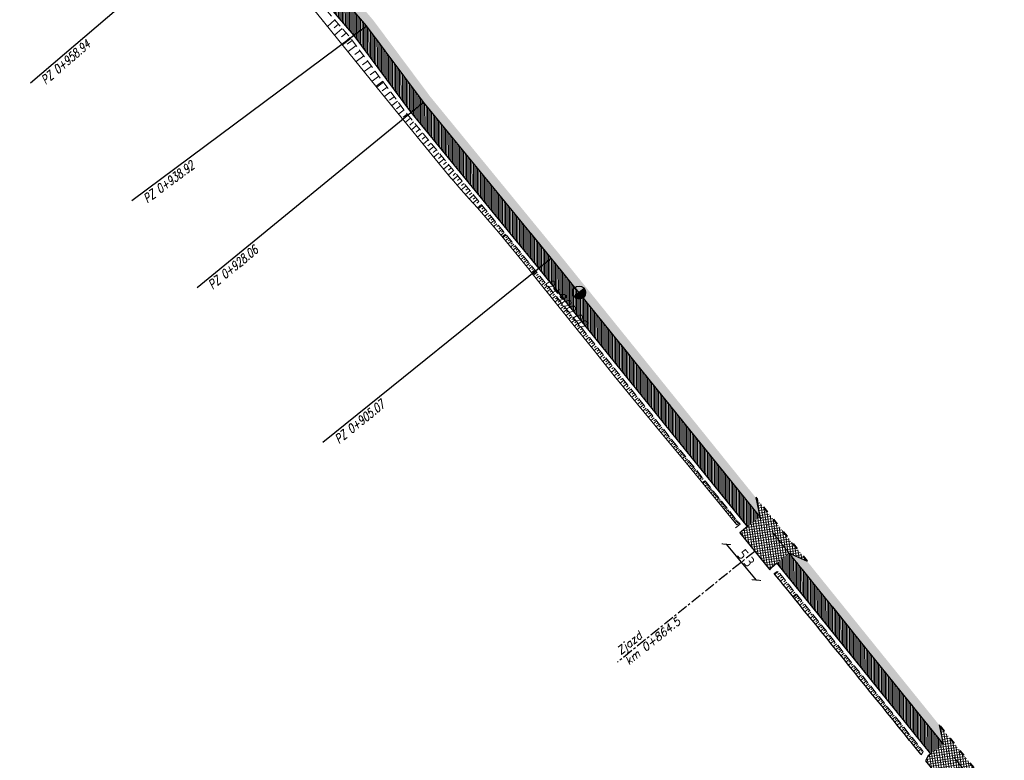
# Model space of a CAD drawing. Header units: metres. Extents: x 8431043 to 8456388, y 5766167 to 5771876.
# Tile 12 of 29: x 8433638 to 8433750, y 5770516 to 5770600. Entities that reach past the tile are written whole.
import ezdxf

# ---------------------------------------------------------------- set-up
doc = ezdxf.new("R2010")
doc.units = ezdxf.units.M
for name, pattern in [('4011', [6, 4, -2]), ('ACAD_ISO03W100', [30, 12, -18]), ('ACAD_ISO10W100', [18, 12, -3, 0, -3]), ('CENTER', [2, 1.25, -0.25, 0.25, -0.25]), ('CIĄGŁA', [0])]:
    doc.linetypes.add(name, pattern=pattern)
for name, color, linetype, lineweight in [('brud', 255, 'CIĄGŁA', 30), ('hatch kostka', 210, 'Continuous', 9), ('kreskowanie skarp', 250, 'Continuous', 15), ('WYMIARY', 253, 'Continuous', 13), ('Zalacznik_3_Rowy DW837|Zalacznik_3_Rowy DW837|zdi pobocze', 250, '4011', 18), ('zdi krawężnik na trapezowy', 253, 'ACAD_ISO03W100', 40), ('zdi_obrzeze chodnikowe 8x30', 6, 'Continuous', 30)]:
    doc.layers.add(name, color=color, linetype=linetype, lineweight=lineweight)
for name, color, linetype in [('C-DROGI-SYTUACJA', 7, 'Continuous'), ('C-DROGI-SYTUACJA-ETYKIETY', 1, 'Continuous'), ('DRO_Podzespół', 7, 'Continuous'), ('S-5_opis_hektometr', 20, 'Continuous'), ('S-5_opis_pkt_geometrycznych', 20, 'Continuous'), ('S-5_opis_Zjazd_ist_L', 7, 'Continuous')]:
    doc.layers.add(name, color=color, linetype=linetype)
doc.layers.add('hatch zdi chodniki', color=7, linetype='Continuous', lineweight=0, true_color=0x8345ba)
doc.styles.add('! rom po 1.8mm', font='romans.shx', dxfattribs={"width": 0.75, "oblique": 15})
doc.styles.add('! romans poch 1.8 mm szer 1', font='romans.shx', dxfattribs={"oblique": 15, "height": 1.8})
doc.styles.add('ISOCP', font='geniso.shx')
doc.styles.add('własny_500', font='isocp.shx', dxfattribs={"width": 0.9, "height": 1.2})
doc.dimstyles.new('kopia własny 500', dxfattribs={"dimtxt": 1.2, "dimasz": 0.8, "dimexe": 0.1795, "dimexo": 0.0625, "dimgap": 0.09, "dimtad": 3, "dimdec": 1, "dimzin": 0, "dimdsep": 46, "dimtxsty": 'własny_500', "dimblk": 'ARCHTICK', "dimcen": 0.09, "dimaunit": 2, "dimadec": 4, "dimazin": 0, "dimtfac": 1, "dimtdec": 1, "dimtofl": 0, "dimtmove": 2, "dimatfit": 3, "dimldrblk": 'ARCHTICK', "dimfxl": 1, "dimtolj": 1, "dimtzin": 0, "dimarcsym": 0})
pattern_1 = [(8.367146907, (0, 0), (-0.041581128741, 0.282708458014), []), (98.367146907, (0, 0), (-0.282708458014, -0.041581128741), [])]

# ---------------------------------------------------------------- blocks, each defined once
blk = doc.blocks.new('_ARCHTICK')
at = {"color": 0, "linetype": 'ByBlock', "const_width": 0.15}
blk.add_lwpolyline([(-0.5, -0.5), (0.5, 0.5)], dxfattribs=at)
blk = doc.blocks.new('*D74')
at = {"layer": 'Defpoints', "color": 0, "transparency": 16777216}
for p in [(8434749.83, 5771876.32), (8434750.94, 5771875.58), (8432377.71, 5768319.94)]:
    blk.add_point(p, dxfattribs=at)
at = {"layer": 'WYMIARY', "color": 0, "lineweight": -2, "transparency": 16777216}
blk.add_line((8432378.82, 5768319.2), (8434750.94, 5771875.58), dxfattribs=at)
at = {"layer": 'WYMIARY', "color": 0, "lineweight": -2, "transparency": 16777216, "xscale": 0.75, "yscale": 0.75, "zscale": 0.75}
for p, rotation in [((8434750.94, 5771875.58), 56.2965312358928), ((8432378.82, 5768319.2), 236.2965312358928)]:
    blk.add_blockref('_ARCHTICK', p, dxfattribs=dict(at, rotation=rotation))
at = {"layer": 'WYMIARY', "color": 0, "transparency": 16777216, "insert": (8433564.29, 5770097.78), "char_height": 1.25, "attachment_point": 5, "rotation": 56.2965, "style": 'ISOCP'}
blk.add_mtext('\\A1;4274.9', dxfattribs=at)
blk = doc.blocks.new('*D75')
at = {"layer": 'Defpoints', "color": 0, "transparency": 16777216}
for p in [(8433720.03, 5770541.88), (8433723.45, 5770537.8), (8433721.72, 5770536.35)]:
    blk.add_point(p, dxfattribs=at)
at = {"layer": 'WYMIARY', "color": 0, "lineweight": -2, "transparency": 16777216}
blk.add_line((8433718.3, 5770540.43), (8433721.72, 5770536.35), dxfattribs=at)
at = {"layer": 'WYMIARY', "color": 0, "lineweight": -2, "transparency": 16777216, "xscale": 0.75, "yscale": 0.75, "zscale": 0.75}
for p, rotation in [((8433718.3, 5770540.43), 129.9709264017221), ((8433721.72, 5770536.35), 309.9709264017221)]:
    blk.add_blockref('_ARCHTICK', p, dxfattribs=dict(at, rotation=rotation))
at = {"layer": 'WYMIARY', "color": 0, "transparency": 16777216, "insert": (8433720.56, 5770538.85), "char_height": 1.25, "attachment_point": 5, "rotation": 309.9709, "style": 'ISOCP'}
blk.add_mtext('\\A1;5.3', dxfattribs=at)
blk = doc.blocks.new('*U80')
at = {"layer": 'C-DROGI-SYTUACJA', "color": 1, "linetype": 'ACAD_ISO10W100', "lineweight": 13, "ltscale": 0.3}
for p, q in [((8433677.28, 5770599.56), (8433664.24, 5770614.75)), ((8433683.77, 5770590.85), (8433677.28, 5770599.56)), ((8433698.34, 5770573.07), (8433683.77, 5770590.85)), ((8433749.96, 5770509.07), (8433698.34, 5770573.07))]:
    blk.add_line(p, q, dxfattribs=at)
at = {"layer": 'C-DROGI-SYTUACJA', "color": 253, "linetype": 'ACAD_ISO03W100', "lineweight": 13, "ltscale": 0.1}
for p, q in [((8433677.28, 5770599.56), (8433677.28, 5770599.56)), ((8433677.28, 5770599.56), (8433677.28, 5770599.56)), ((8433683.77, 5770590.85), (8433683.77, 5770590.85)), ((8433683.77, 5770590.85), (8433683.77, 5770590.85)), ((8433698.34, 5770573.07), (8433698.34, 5770573.07)), ((8433698.34, 5770573.07), (8433698.34, 5770573.07))]:
    blk.add_line(p, q, dxfattribs=at)
blk = doc.blocks.new('symbol hektometru sytuacja')
at = {"layer": 'S-5_opis_hektometr'}
blk.add_hatch(color=1, dxfattribs=at).paths.add_polyline_path([(0, 0.5, 0.414214), (-0.5, 0, 0.414214), (0, -0.5)])
at = {"layer": 'S-5_opis_hektometr', "color": 1}
blk.add_lwpolyline([(0, -0.5), (0, 0.5)], dxfattribs=at)
blk.add_circle((0, 0), 0.5, dxfattribs=at)
blk = doc.blocks.new('*U81')
at = {"layer": 'S-5_opis_hektometr', "color": 1, "linetype": 'Continuous', "lineweight": -3, "xscale": 1.5, "yscale": 1.5, "zscale": 1.5, "rotation": 128.8895738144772}
blk.add_blockref('symbol hektometru sytuacja', (8433701.52, 5770569.13), dxfattribs=at)
at = {"layer": 'S-5_opis_hektometr', "color": 7, "linetype": 'Continuous', "lineweight": -3, "insert": (8433700.45, 5770568.26), "char_height": 1, "attachment_point": 2, "rotation": 308.8896, "style": '! romans poch 1.8 mm szer 1'}
blk.add_mtext('0+900.00', dxfattribs=at)
blk = doc.blocks.new('dfff')
at = {"layer": 'S-5_opis_pkt_geometrycznych', "color": 20, "linetype": 'Continuous', "lineweight": -3}
for p, q in [((8433638.99, 5770593.07), (8433664.24, 5770614.75)), ((8433650.55, 5770579.64), (8433677.28, 5770599.56)), ((8433657.97, 5770569.71), (8433683.77, 5770590.85)), ((8433672.32, 5770552.08), (8433698.34, 5770573.07))]:
    blk.add_line(p, q, dxfattribs=at)
at = {"layer": 'C-DROGI-SYTUACJA', "color": 7, "linetype": 'Continuous', "lineweight": -3}
blk.add_blockref('*U80', (0, 0), dxfattribs=at)
at = {"layer": 'C-DROGI-SYTUACJA-ETYKIETY', "color": 4, "linetype": 'Continuous', "lineweight": 35}
blk.add_blockref('*U81', (0, 0), dxfattribs=at)
at = {"layer": 'S-5_opis_pkt_geometrycznych', "color": 20, "linetype": 'Continuous', "lineweight": -3, "char_height": 1, "attachment_point": 3, "style": '! rom po 1.8mm'}
for s, insert, rotation in [('{\\C256;PZ 0+958.94}', (8433645.24, 5770598.02), 40.6478), ('{\\C256;PZ 0+938.92}', (8433657.17, 5770584.19), 36.7013), ('{\\C256;PZ 0+928.06}', (8433664.39, 5770574.57), 39.3298), ('{\\C256;PZ 0+905.07}', (8433678.84, 5770556.93), 38.8896)]:
    blk.add_mtext(s, dxfattribs=dict(at, insert=insert, rotation=rotation))
blk = doc.blocks.new('dfggg')
at = {"layer": 'S-5_opis_Zjazd_ist_L', "color": 1, "linetype": 'CENTER', "lineweight": -3}
blk.add_line((8433721.56, 5770539.62), (8433705.91, 5770527), dxfattribs=at)
at = {"layer": 'S-5_opis_Zjazd_ist_L', "color": 1, "linetype": 'Continuous', "lineweight": -3, "insert": (8433706.44, 5770527.55), "char_height": 0.9, "attachment_point": 4, "rotation": 38.8896, "style": '! romans poch 1.8 mm szer 1'}
blk.add_mtext('Zjazd\\Pkm 0+864.5', dxfattribs=at)

msp = doc.modelspace()

# ---------------------------------------------------------------- hatches: boundary and pattern name
at = {"layer": 'hatch kostka', "linetype": 'Continuous', "lineweight": 5, "true_color": 0xfecc66}
h = msp.add_hatch(dxfattribs=at)
h.set_pattern_fill('ANSI37', color=31, scale=0.09, angle=-36.6329)
h.set_pattern_definition(pattern_1)
h.paths.add_polyline_path([(8433721.66, 5770545.76), (8433722.13, 5770543.58), (8433720.03, 5770541.88), (8433719.84, 5770541.73), (8433723.27, 5770537.52), (8433723.45, 5770537.8), (8433725.47, 5770539.43), (8433727.51, 5770538.5)])
h = msp.add_hatch(dxfattribs=at)
h.set_pattern_fill('ANSI37', color=31, scale=0.09, angle=-36.6329)
h.set_pattern_definition(pattern_1)
h.paths.add_polyline_path([(8433742.56, 5770519.85), (8433743.03, 5770517.67), (8433741.34, 5770516.3), (8433741.01, 5770515.72), (8433744.73, 5770511.15), (8433745.04, 5770511.66), (8433746.76, 5770513.05), (8433748.79, 5770512.12)])
at = {"layer": 'hatch zdi chodniki', "lineweight": 5}
h = msp.add_hatch(dxfattribs=at)
h.set_pattern_fill('ANSI31', color=256, scale=0.05, angle=45, style=0)
h.paths.add_polyline_path([(8433643.11, 5770640.99), (8433641.68, 5770639.78), (8433641.89, 5770639.64), (8433644.36, 5770636.71), (8433648.52, 5770631.29), (8433662.86, 5770613.6), (8433675.87, 5770598.44), (8433677.8, 5770595.86), (8433679.31, 5770596.84), (8433677.28, 5770599.56), (8433664.24, 5770614.75), (8433649.93, 5770632.4), (8433645.76, 5770637.84)])
at = {"layer": 'hatch zdi chodniki', "lineweight": 13, "transparency": 33554687}
h = msp.add_hatch(dxfattribs=at)
h.set_pattern_fill('DOTS', color=3, scale=0.13, style=0)
h.paths.add_polyline_path([(8434399.78, 5770199.5), (8434397.54, 5770199.45), (8434404.65, 5770196.08), (8434410.2, 5770192.8), (8434410.68, 5770193.67), (8434405.12, 5770196.96)])
h.paths.add_polyline_path([(8434361, 5770214.91), (8434358.79, 5770214.58), (8434372.97, 5770209.94), (8434379.65, 5770207.38), (8434392.53, 5770201.83), (8434391.1, 5770203.54), (8434380.03, 5770208.31), (8434373.3, 5770210.88)])
h.paths.add_polyline_path([(8434291.48, 5770237.59), (8434289.27, 5770237.22), (8434294.22, 5770235.71), (8434304.06, 5770232.5), (8434352.97, 5770216.48), (8434351.39, 5770218.06), (8434304.37, 5770233.45), (8434294.52, 5770236.66)])
h.paths.add_polyline_path([(8434266.02, 5770244.73), (8434265.64, 5770244.68), (8434266.01, 5770244.55)])
h.paths.add_polyline_path([(8434267.85, 5770245.01), (8434266.02, 5770244.73), (8434266.01, 5770244.55), (8434270.42, 5770243.13), (8434280.9, 5770239.78), (8434284.09, 5770238.8), (8434282.47, 5770240.34), (8434281.2, 5770240.73), (8434270.73, 5770244.08)])
h.paths.add_polyline_path([(8434149.08, 5770283.34), (8434146.91, 5770283.09), (8434157.39, 5770279.14), (8434183.65, 5770271.15), (8434226.18, 5770257.47), (8434259.24, 5770246.75), (8434257.64, 5770248.32), (8434226.48, 5770258.42), (8434183.95, 5770272.11), (8434157.71, 5770280.09)])
h.paths.add_polyline_path([(8434094.66, 5770300.27), (8434093.12, 5770301.89), (8434084.6, 5770304.97), (8434081.22, 5770305.98), (8434077.41, 5770307.55), (8434076.94, 5770306.66), (8434080.89, 5770305.04), (8434084.29, 5770304.02)])
h.paths.add_polyline_path([(8434101.58, 5770298.83), (8434099.36, 5770298.57), (8434102.58, 5770297.4), (8434143.62, 5770284.32), (8434142.03, 5770285.88), (8434102.9, 5770298.35)])
h.paths.add_polyline_path([(8434011.44, 5770340.53), (8434009.25, 5770340.65), (8434010.91, 5770339.68), (8434013.39, 5770338.37), (8434047.86, 5770319.65), (8434066.48, 5770310.95), (8434076.94, 5770306.66), (8434077.41, 5770307.55), (8434066.88, 5770311.87), (8434048.31, 5770320.54), (8434013.86, 5770339.25)])
h.paths.add_polyline_path([(8433944.32, 5770376.59), (8433943.2, 5770376.62), (8433960.09, 5770367.69), (8433982.78, 5770355.08), (8434001.01, 5770345.46), (8434003.2, 5770344.18), (8434001.72, 5770345.65), (8433983.02, 5770355.52), (8433960.33, 5770368.13)])
h.paths.add_polyline_path([(8433914.68, 5770392.39), (8433913.21, 5770393.85), (8433905.53, 5770398.42), (8433905.33, 5770397.96)])
h.paths.add_polyline_path([(8433921.02, 5770389.2), (8433919.05, 5770389.79), (8433925.15, 5770386.16), (8433938.99, 5770378.84), (8433938.34, 5770379.75), (8433925.39, 5770386.6)])
h.paths.add_polyline_path([(8433893.01, 5770405.51), (8433891.89, 5770405.57), (8433905.23, 5770398.02), (8433905.33, 5770397.96), (8433905.53, 5770398.42), (8433905.48, 5770398.45)])
h.paths.add_polyline_path([(8433748.79, 5770512.12), (8433746.76, 5770513.05), (8433749.96, 5770509.07), (8433750.8, 5770508.22), (8433762.89, 5770493.32), (8433772.31, 5770482.02), (8433776.22, 5770478.9), (8433763.66, 5770493.96), (8433751.55, 5770508.89), (8433750.71, 5770509.74)])
h.paths.add_polyline_path([(8433727.51, 5770538.5), (8433725.47, 5770539.43), (8433743.03, 5770517.67), (8433742.56, 5770519.85)])
h.paths.add_polyline_path([(8433643.85, 5770641.66), (8433643.09, 5770641), (8433643.11, 5770640.99), (8433645.76, 5770637.84), (8433649.93, 5770632.4), (8433664.24, 5770614.75), (8433677.28, 5770599.56), (8433683.77, 5770590.85), (8433698.34, 5770573.07), (8433722.13, 5770543.58), (8433721.66, 5770545.76), (8433699.12, 5770573.7), (8433684.56, 5770591.47), (8433678.06, 5770600.19), (8433665.01, 5770615.39), (8433650.72, 5770633.02), (8433646.54, 5770638.47)])
h.paths.add_polyline_path([(8433872.55, 5770415.78), (8433871.43, 5770415.77), (8433884.72, 5770409.27), (8433884.04, 5770410.16)])
h.paths.add_polyline_path([(8433866.27, 5770418.36), (8433865.63, 5770419.27), (8433817.16, 5770445.4), (8433804.67, 5770453.72), (8433807.36, 5770451.33), (8433816.9, 5770444.97)])
at = {"layer": 'hatch zdi chodniki', "lineweight": 18, "transparency": 33554687}
h = msp.add_hatch(dxfattribs=at)
h.set_pattern_fill('DOTS', color=3, scale=0.1, style=0)
h.paths.add_polyline_path([(8434399.78, 5770199.5), (8434397.54, 5770199.45), (8434404.65, 5770196.08), (8434410.2, 5770192.8), (8434410.68, 5770193.67), (8434405.12, 5770196.96)])
h.paths.add_polyline_path([(8434361, 5770214.91), (8434358.79, 5770214.58), (8434372.97, 5770209.94), (8434379.65, 5770207.38), (8434392.53, 5770201.83), (8434391.1, 5770203.54), (8434380.03, 5770208.31), (8434373.3, 5770210.88)])
h.paths.add_polyline_path([(8434291.48, 5770237.59), (8434289.27, 5770237.22), (8434294.22, 5770235.71), (8434304.06, 5770232.5), (8434352.97, 5770216.48), (8434351.39, 5770218.06), (8434304.37, 5770233.45), (8434294.52, 5770236.66)])
h.paths.add_polyline_path([(8434266.02, 5770244.73), (8434265.64, 5770244.68), (8434266.01, 5770244.55)])
h.paths.add_polyline_path([(8434267.85, 5770245.01), (8434266.02, 5770244.73), (8434266.01, 5770244.55), (8434270.42, 5770243.13), (8434280.9, 5770239.78), (8434284.09, 5770238.8), (8434282.47, 5770240.34), (8434281.2, 5770240.73), (8434270.73, 5770244.08)])
h.paths.add_polyline_path([(8434149.08, 5770283.34), (8434146.91, 5770283.09), (8434157.39, 5770279.14), (8434183.65, 5770271.15), (8434226.18, 5770257.47), (8434259.24, 5770246.75), (8434257.64, 5770248.32), (8434226.48, 5770258.42), (8434183.95, 5770272.11), (8434157.71, 5770280.09)])
h.paths.add_polyline_path([(8434094.66, 5770300.27), (8434093.12, 5770301.89), (8434084.6, 5770304.97), (8434081.22, 5770305.98), (8434077.41, 5770307.55), (8434076.94, 5770306.66), (8434080.89, 5770305.04), (8434084.29, 5770304.02)])
h.paths.add_polyline_path([(8434101.58, 5770298.83), (8434099.36, 5770298.57), (8434102.58, 5770297.4), (8434143.62, 5770284.32), (8434142.03, 5770285.88), (8434102.9, 5770298.35)])
h.paths.add_polyline_path([(8434011.44, 5770340.53), (8434009.25, 5770340.65), (8434010.91, 5770339.68), (8434013.39, 5770338.37), (8434047.86, 5770319.65), (8434066.48, 5770310.95), (8434076.94, 5770306.66), (8434077.41, 5770307.55), (8434066.88, 5770311.87), (8434048.31, 5770320.54), (8434013.86, 5770339.25)])
h.paths.add_polyline_path([(8433914.68, 5770392.39), (8433913.21, 5770393.85), (8433905.53, 5770398.42), (8433905.33, 5770397.96)])
h.paths.add_polyline_path([(8433921.02, 5770389.2), (8433919.05, 5770389.79), (8433925.15, 5770386.16), (8433938.99, 5770378.84), (8433938.34, 5770379.75), (8433925.39, 5770386.6)])
h.paths.add_polyline_path([(8433893.01, 5770405.51), (8433891.89, 5770405.57), (8433905.23, 5770398.02), (8433905.33, 5770397.96), (8433905.53, 5770398.42), (8433905.48, 5770398.45)])
h.paths.add_polyline_path([(8433748.79, 5770512.12), (8433746.76, 5770513.05), (8433749.96, 5770509.07), (8433750.8, 5770508.22), (8433762.89, 5770493.32), (8433772.31, 5770482.02), (8433776.22, 5770478.9), (8433763.66, 5770493.96), (8433751.55, 5770508.89), (8433750.71, 5770509.74)])
h.paths.add_polyline_path([(8433727.51, 5770538.5), (8433725.47, 5770539.43), (8433743.03, 5770517.67), (8433742.56, 5770519.85)])
h.paths.add_polyline_path([(8433643.87, 5770641.64), (8433643.1, 5770640.99), (8433643.11, 5770640.99), (8433645.76, 5770637.84), (8433649.93, 5770632.4), (8433664.24, 5770614.75), (8433677.28, 5770599.56), (8433683.77, 5770590.85), (8433698.34, 5770573.07), (8433722.13, 5770543.58), (8433721.66, 5770545.76), (8433699.12, 5770573.7), (8433684.56, 5770591.47), (8433678.06, 5770600.19), (8433665.01, 5770615.39), (8433650.72, 5770633.02), (8433646.54, 5770638.47)])
h.paths.add_polyline_path([(8433974.8, 5770359.52), (8433975.04, 5770359.95), (8433960.33, 5770368.13), (8433944.32, 5770376.59), (8433943.2, 5770376.62), (8433960.09, 5770367.69)])
h.paths.add_polyline_path([(8433872.55, 5770415.78), (8433871.43, 5770415.77), (8433884.72, 5770409.27), (8433884.04, 5770410.16)])
h.paths.add_polyline_path([(8433866.27, 5770418.36), (8433865.63, 5770419.27), (8433817.16, 5770445.4), (8433804.67, 5770453.72), (8433807.36, 5770451.33), (8433816.9, 5770444.97)])
at = {"layer": 'hatch zdi chodniki', "lineweight": 5}
h = msp.add_hatch(dxfattribs=at)
h.set_pattern_fill('ANSI31', color=256, scale=0.05, angle=45, style=0)
h.paths.add_polyline_path([(8433746.76, 5770513.05), (8433745.36, 5770511.92), (8433748.62, 5770507.87), (8433749.46, 5770507.02), (8433756.52, 5770498.32), (8433757.41, 5770500.08), (8433750.8, 5770508.22), (8433749.96, 5770509.07)])
h.paths.add_polyline_path([(8433720.73, 5770542.45), (8433722.13, 5770543.58), (8433698.34, 5770573.07), (8433683.77, 5770590.85), (8433679.31, 5770596.84), (8433677.8, 5770595.86), (8433682.35, 5770589.75), (8433696.95, 5770571.93)])
h.paths.add_polyline_path([(8433725.47, 5770539.43), (8433724.07, 5770538.3), (8433741.63, 5770516.54), (8433743.03, 5770517.67)])

# ---------------------------------------------------------------- linework, layer by layer
at = {"layer": 'DRO_Podzespół'}
msp.add_lwpolyline([(8433740.54, 5770516.42), (8433740.47, 5770516.51), (8433739.84, 5770517.29), (8433739.38, 5770517.85), (8433739.21, 5770518.07), (8433738.58, 5770518.84), (8433737.95, 5770519.62), (8433737.32, 5770520.4), (8433736.69, 5770521.17), (8433736.06, 5770521.95), (8433735.43, 5770522.73), (8433734.8, 5770523.5), (8433734.68, 5770523.65), (8433734.17, 5770524.28), (8433733.54, 5770525.06), (8433732.91, 5770525.83), (8433732.28, 5770526.61), (8433731.65, 5770527.39), (8433731.02, 5770528.16), (8433730.39, 5770528.94), (8433729.76, 5770529.72), (8433729.13, 5770530.49), (8433728.5, 5770531.27), (8433727.87, 5770532.05), (8433727.24, 5770532.82), (8433726.61, 5770533.6), (8433726.09, 5770534.25), (8433725.98, 5770534.38), (8433725.35, 5770535.15), (8433724.72, 5770535.93), (8433724.55, 5770536.13), (8433724.08, 5770536.7), (8433723.77, 5770537.08)], dxfattribs=at)
at = {"layer": 'kreskowanie skarp'}
for p, q in [((8433672.26, 5770599.99), (8433672.26, 5770599.99)), ((8433673.69, 5770600.22), (8433672.83, 5770599.49)), ((8433674.1, 5770599.74), (8433673.6, 5770599.31)), ((8433674.52, 5770599.24), (8433673.65, 5770598.49)), ((8433674.96, 5770598.73), (8433674.44, 5770598.28)), ((8433675.41, 5770598.21), (8433674.51, 5770597.43)), ((8433674.34, 5770597.29), (8433674.34, 5770597.29)), ((8433674.43, 5770597.13), (8433674.44, 5770597.13)), ((8433675.5, 5770598.1), (8433674.54, 5770597.39)), ((8433674.54, 5770597.39), (8433675.5, 5770598.1)), ((8433675.67, 5770597.88), (8433675.09, 5770597.45)), ((8433676.1, 5770597.3), (8433675.18, 5770596.61)), ((8433676.54, 5770596.71), (8433675.95, 5770596.28)), ((8433676.97, 5770596.13), (8433676.1, 5770595.48)), ((8433677.41, 5770595.54), (8433676.83, 5770595.11)), ((8433677.84, 5770594.96), (8433677.02, 5770594.35)), ((8433678.27, 5770594.38), (8433677.7, 5770593.95)), ((8433678.7, 5770593.81), (8433677.93, 5770593.23)), ((8433678.38, 5770592.67), (8433679.13, 5770593.23)), ((8433679.21, 5770593.12), (8433678.47, 5770592.56)), ((8433679.64, 5770592.56), (8433679.09, 5770592.15)), ((8433680.04, 5770592.01), (8433679.35, 5770591.49)), ((8433680.44, 5770591.47), (8433679.92, 5770591.09)), ((8433680.83, 5770590.95), (8433680.18, 5770590.47)), ((8433681.21, 5770590.45), (8433680.71, 5770590.08)), ((8433681.57, 5770589.96), (8433680.96, 5770589.5)), ((8433681.93, 5770589.48), (8433681.46, 5770589.14)), ((8433682.29, 5770589.03), (8433681.72, 5770588.57)), ((8433682.65, 5770588.59), (8433682.22, 5770588.24)), ((8433683, 5770588.17), (8433682.43, 5770587.7)), ((8433683.34, 5770587.75), (8433682.93, 5770587.41)), ((8433683.68, 5770587.34), (8433683.11, 5770586.87)), ((8433684.01, 5770586.94), (8433683.62, 5770586.61)), ((8433684.33, 5770586.54), (8433683.75, 5770586.07)), ((8433684.65, 5770586.16), (8433684.27, 5770585.85)), ((8433684.95, 5770585.78), (8433684.37, 5770585.31)), ((8433685.26, 5770585.41), (8433684.9, 5770585.12)), ((8433685.55, 5770585.05), (8433684.97, 5770584.58)), ((8433685.84, 5770584.7), (8433685.5, 5770584.42)), ((8433686.12, 5770584.36), (8433685.54, 5770583.88)), ((8433686.4, 5770584.02), (8433686.07, 5770583.75)), ((8433686.67, 5770583.69), (8433686.08, 5770583.21)), ((8433687.19, 5770583.05), (8433686.58, 5770582.54)), ((8433686.94, 5770583.36), (8433686.62, 5770583.1)), ((8433687.7, 5770582.43), (8433687.1, 5770581.95)), ((8433687.45, 5770582.74), (8433687.15, 5770582.49)), ((8433688.18, 5770581.85), (8433687.61, 5770581.38)), ((8433687.94, 5770582.14), (8433687.65, 5770581.9)), ((8433688.41, 5770581.56), (8433688.13, 5770581.34)), ((8433688.64, 5770581.29), (8433688.09, 5770580.84)), ((8433689.08, 5770580.75), (8433688.56, 5770580.32)), ((8433688.86, 5770581.01), (8433688.6, 5770580.8)), ((8433689.5, 5770580.23), (8433689, 5770579.82)), ((8433689.29, 5770580.49), (8433689.04, 5770580.28)), ((8433689.91, 5770579.74), (8433689.43, 5770579.35)), ((8433689.71, 5770579.98), (8433689.46, 5770579.78)), ((8433690.1, 5770579.5), (8433689.87, 5770579.31)), ((8433689.93, 5770578.79), (8433690.38, 5770579.16)), ((8433690.47, 5770579.05), (8433690.02, 5770578.68)), ((8433689.84, 5770578.89), (8433689.84, 5770578.89)), ((8433690.84, 5770578.6), (8433690.4, 5770578.25)), ((8433690.66, 5770578.82), (8433690.43, 5770578.64)), ((8433691.19, 5770578.18), (8433690.77, 5770577.84)), ((8433691.01, 5770578.39), (8433690.8, 5770578.21)), ((8433691.36, 5770577.97), (8433691.15, 5770577.8)), ((8433691.52, 5770577.76), (8433691.12, 5770577.44)), ((8433691.85, 5770577.37), (8433691.46, 5770577.05)), ((8433691.69, 5770577.56), (8433691.49, 5770577.4)), ((8433692.16, 5770576.99), (8433691.79, 5770576.68)), ((8433692.01, 5770577.18), (8433691.82, 5770577.02)), ((8433692.31, 5770576.8), (8433692.13, 5770576.65)), ((8433692.1, 5770576.33), (8433692.1, 5770576.33)), ((8433692.7, 5770576.33), (8433692.34, 5770576.04)), ((8433692.55, 5770576.51), (8433692.37, 5770576.37)), ((8433692.98, 5770575.98), (8433692.64, 5770575.7)), ((8433692.84, 5770576.16), (8433692.67, 5770576.01)), ((8433692.78, 5770575.52), (8433693.13, 5770575.81)), ((8433693.22, 5770575.7), (8433692.87, 5770575.41)), ((8433693.5, 5770575.35), (8433693.15, 5770575.06)), ((8433693.36, 5770575.52), (8433693.18, 5770575.38)), ((8433693.79, 5770575), (8433693.44, 5770574.71)), ((8433693.65, 5770575.17), (8433693.47, 5770575.03)), ((8433694.08, 5770574.64), (8433693.73, 5770574.35)), ((8433693.94, 5770574.82), (8433693.76, 5770574.67)), ((8433694.37, 5770574.29), (8433694.02, 5770573.99)), ((8433694.23, 5770574.46), (8433694.05, 5770574.32)), ((8433694.67, 5770573.93), (8433694.31, 5770573.63)), ((8433694.52, 5770574.11), (8433694.34, 5770573.96)), ((8433694.96, 5770573.57), (8433694.6, 5770573.27)), ((8433694.82, 5770573.75), (8433694.63, 5770573.6)), ((8433695.26, 5770573.2), (8433694.9, 5770572.9)), ((8433695.11, 5770573.38), (8433694.93, 5770573.23)), ((8433695.56, 5770572.84), (8433695.19, 5770572.53)), ((8433695.41, 5770573.02), (8433695.23, 5770572.87)), ((8433695.86, 5770572.47), (8433695.49, 5770572.16)), ((8433695.71, 5770572.65), (8433695.53, 5770572.5)), ((8433696.17, 5770572.1), (8433695.8, 5770571.79)), ((8433696.02, 5770572.28), (8433695.83, 5770572.13)), ((8433696.47, 5770571.72), (8433696.1, 5770571.42)), ((8433696.32, 5770571.91), (8433696.13, 5770571.76)), ((8433696.25, 5770571.23), (8433696.63, 5770571.54)), ((8433696.71, 5770571.43), (8433696.34, 5770571.12)), ((8433696.87, 5770571.24), (8433696.68, 5770571.09)), ((8433697.02, 5770571.05), (8433696.64, 5770570.74)), ((8433697.32, 5770570.67), (8433696.94, 5770570.37)), ((8433697.17, 5770570.86), (8433696.98, 5770570.71)), ((8433697.63, 5770570.29), (8433697.25, 5770569.98)), ((8433697.48, 5770570.48), (8433697.29, 5770570.33)), ((8433697.78, 5770570.1), (8433697.59, 5770569.95)), ((8433697.94, 5770569.91), (8433697.56, 5770569.6)), ((8433698.25, 5770569.53), (8433697.86, 5770569.22)), ((8433698.09, 5770569.72), (8433697.9, 5770569.56)), ((8433698.55, 5770569.14), (8433698.17, 5770568.83)), ((8433698.4, 5770569.34), (8433698.21, 5770569.18)), ((8433698.71, 5770568.95), (8433698.52, 5770568.8)), ((8433698.87, 5770568.76), (8433698.48, 5770568.45)), ((8433699.18, 5770568.37), (8433698.79, 5770568.06)), ((8433699.02, 5770568.57), (8433698.83, 5770568.41)), ((8433699.49, 5770567.99), (8433699.1, 5770567.67)), ((8433699.33, 5770568.18), (8433699.14, 5770568.02)), ((8433699.8, 5770567.6), (8433699.41, 5770567.28)), ((8433699.65, 5770567.79), (8433699.45, 5770567.64)), ((8433700.12, 5770567.21), (8433699.73, 5770566.89)), ((8433699.96, 5770567.4), (8433699.76, 5770567.25)), ((8433700.43, 5770566.82), (8433700.04, 5770566.5)), ((8433700.27, 5770567.01), (8433700.08, 5770566.85)), ((8433700.75, 5770566.42), (8433700.36, 5770566.11)), ((8433700.59, 5770566.62), (8433700.39, 5770566.46)), ((8433701.07, 5770566.03), (8433700.67, 5770565.71)), ((8433700.91, 5770566.23), (8433700.71, 5770566.07)), ((8433701.39, 5770565.64), (8433700.99, 5770565.32)), ((8433701.23, 5770565.83), (8433701.03, 5770565.67)), ((8433701.7, 5770565.24), (8433701.31, 5770564.92)), ((8433701.54, 5770565.44), (8433701.35, 5770565.28)), ((8433702.03, 5770564.84), (8433701.63, 5770564.52)), ((8433701.86, 5770565.04), (8433701.67, 5770564.88)), ((8433702.19, 5770564.64), (8433701.99, 5770564.48)), ((8433702.35, 5770564.44), (8433701.95, 5770564.12)), ((8433702.67, 5770564.04), (8433702.27, 5770563.72)), ((8433702.51, 5770564.24), (8433702.31, 5770564.08)), ((8433702.99, 5770563.64), (8433702.59, 5770563.32)), ((8433702.83, 5770563.84), (8433702.63, 5770563.68)), ((8433703.16, 5770563.44), (8433702.95, 5770563.28)), ((8433703.32, 5770563.24), (8433702.91, 5770562.91)), ((8433703.64, 5770562.84), (8433703.24, 5770562.51)), ((8433703.48, 5770563.04), (8433703.28, 5770562.87)), ((8433703.97, 5770562.43), (8433703.56, 5770562.1)), ((8433703.81, 5770562.63), (8433703.6, 5770562.47)), ((8433704.13, 5770562.23), (8433703.93, 5770562.06)), ((8433704.3, 5770562.02), (8433703.89, 5770561.69)), ((8433704.63, 5770561.62), (8433704.22, 5770561.29)), ((8433704.46, 5770561.82), (8433704.26, 5770561.66)), ((8433704.96, 5770561.21), (8433704.55, 5770560.88)), ((8433704.79, 5770561.41), (8433704.59, 5770561.25)), ((8433705.29, 5770560.8), (8433704.88, 5770560.46)), ((8433705.12, 5770561), (8433704.92, 5770560.84)), ((8433705.62, 5770560.38), (8433705.21, 5770560.05)), ((8433705.45, 5770560.59), (8433705.25, 5770560.42)), ((8433705.95, 5770559.97), (8433705.54, 5770559.64)), ((8433705.79, 5770560.18), (8433705.58, 5770560.01)), ((8433706.29, 5770559.56), (8433705.87, 5770559.22)), ((8433706.12, 5770559.76), (8433705.91, 5770559.6)), ((8433706.62, 5770559.14), (8433706.21, 5770558.81)), ((8433706.46, 5770559.35), (8433706.25, 5770559.18)), ((8433706.79, 5770558.93), (8433706.58, 5770558.77)), ((8433706.96, 5770558.73), (8433706.55, 5770558.4)), ((8433707.29, 5770558.32), (8433706.88, 5770557.99)), ((8433707.12, 5770558.52), (8433706.92, 5770558.36)), ((8433707.61, 5770557.92), (8433707.21, 5770557.59)), ((8433707.45, 5770558.12), (8433707.25, 5770557.95)), ((8433707.93, 5770557.52), (8433707.54, 5770557.2)), ((8433707.77, 5770557.71), (8433707.57, 5770557.55)), ((8433708.25, 5770557.12), (8433707.86, 5770556.81)), ((8433708.09, 5770557.32), (8433707.9, 5770557.16)), ((8433708.57, 5770556.73), (8433708.18, 5770556.42)), ((8433708.41, 5770556.93), (8433708.22, 5770556.77)), ((8433708.88, 5770556.35), (8433708.5, 5770556.04)), ((8433708.72, 5770556.54), (8433708.53, 5770556.38)), ((8433709.18, 5770555.97), (8433708.81, 5770555.66)), ((8433709.03, 5770556.16), (8433708.84, 5770556)), ((8433709.49, 5770555.59), (8433709.11, 5770555.29)), ((8433709.34, 5770555.78), (8433709.15, 5770555.63)), ((8433709.79, 5770555.22), (8433709.42, 5770554.92)), ((8433709.64, 5770555.4), (8433709.45, 5770555.26)), ((8433710.08, 5770554.85), (8433709.72, 5770554.56)), ((8433709.94, 5770555.04), (8433709.75, 5770554.89)), ((8433710.38, 5770554.49), (8433710.02, 5770554.2)), ((8433710.23, 5770554.67), (8433710.05, 5770554.52)), ((8433710.66, 5770554.13), (8433710.31, 5770553.84)), ((8433710.52, 5770554.31), (8433710.34, 5770554.17)), ((8433710.95, 5770553.78), (8433710.6, 5770553.49)), ((8433710.81, 5770553.95), (8433710.63, 5770553.81)), ((8433711.23, 5770553.43), (8433710.89, 5770553.15)), ((8433711.09, 5770553.6), (8433710.92, 5770553.46)), ((8433711.37, 5770553.25), (8433711.2, 5770553.11)), ((8433711.51, 5770553.08), (8433711.17, 5770552.8)), ((8433711.79, 5770552.74), (8433711.45, 5770552.47)), ((8433711.65, 5770552.91), (8433711.48, 5770552.77)), ((8433712.06, 5770552.4), (8433711.72, 5770552.13)), ((8433711.92, 5770552.57), (8433711.76, 5770552.43)), ((8433712.19, 5770552.23), (8433712.03, 5770552.1)), ((8433712.33, 5770552.07), (8433712, 5770551.8)), ((8433712.59, 5770551.74), (8433712.27, 5770551.47)), ((8433712.46, 5770551.9), (8433712.3, 5770551.77)), ((8433712.86, 5770551.41), (8433712.53, 5770551.15)), ((8433712.73, 5770551.57), (8433712.56, 5770551.44)), ((8433713.12, 5770551.09), (8433712.8, 5770550.83)), ((8433712.99, 5770551.25), (8433712.83, 5770551.12)), ((8433713.37, 5770550.77), (8433713.06, 5770550.52)), ((8433713.25, 5770550.93), (8433713.09, 5770550.8)), ((8433713.63, 5770550.46), (8433713.32, 5770550.21)), ((8433713.5, 5770550.61), (8433713.34, 5770550.49)), ((8433713.88, 5770550.15), (8433713.57, 5770549.9)), ((8433713.75, 5770550.3), (8433713.6, 5770550.18)), ((8433714, 5770549.99), (8433713.85, 5770549.87)), ((8433714.13, 5770549.84), (8433713.82, 5770549.59)), ((8433714.37, 5770549.54), (8433714.07, 5770549.29)), ((8433714.25, 5770549.69), (8433714.1, 5770549.57)), ((8433714.61, 5770549.24), (8433714.31, 5770549)), ((8433714.49, 5770549.39), (8433714.34, 5770549.27)), ((8433714.85, 5770548.94), (8433714.56, 5770548.7)), ((8433714.73, 5770549.09), (8433714.58, 5770548.97)), ((8433714.97, 5770548.79), (8433714.82, 5770548.68)), ((8433715.09, 5770548.65), (8433714.8, 5770548.41)), ((8433715.32, 5770548.36), (8433715.03, 5770548.13)), ((8433715.2, 5770548.5), (8433715.06, 5770548.39)), ((8433715.55, 5770548.07), (8433715.27, 5770547.84)), ((8433715.44, 5770548.22), (8433715.29, 5770548.1)), ((8433715.67, 5770547.93), (8433715.52, 5770547.82)), ((8433715.59, 5770547.46), (8433715.87, 5770547.68)), ((8433715.5, 5770547.57), (8433715.5, 5770547.57)), ((8433715.95, 5770547.57), (8433715.68, 5770547.35)), ((8433716.18, 5770547.3), (8433715.9, 5770547.07)), ((8433716.07, 5770547.43), (8433715.93, 5770547.32)), ((8433716.4, 5770547.02), (8433716.13, 5770546.8)), ((8433716.29, 5770547.16), (8433716.15, 5770547.05)), ((8433716.62, 5770546.75), (8433716.35, 5770546.53)), ((8433716.51, 5770546.88), (8433716.37, 5770546.77)), ((8433716.73, 5770546.61), (8433716.6, 5770546.5)), ((8433716.84, 5770546.47), (8433716.57, 5770546.25)), ((8433717.06, 5770546.2), (8433716.79, 5770545.99)), ((8433716.95, 5770546.34), (8433716.82, 5770546.23)), ((8433717.28, 5770545.93), (8433717.01, 5770545.72)), ((8433717.17, 5770546.07), (8433717.03, 5770545.96)), ((8433717.49, 5770545.67), (8433717.23, 5770545.45)), ((8433717.38, 5770545.8), (8433717.25, 5770545.69)), ((8433717.71, 5770545.4), (8433717.44, 5770545.19)), ((8433717.6, 5770545.53), (8433717.47, 5770545.43)), ((8433717.92, 5770545.14), (8433717.66, 5770544.93)), ((8433717.81, 5770545.27), (8433717.68, 5770545.16)), ((8433718.13, 5770544.88), (8433717.87, 5770544.67)), ((8433718.02, 5770545.01), (8433717.89, 5770544.9)), ((8433718.34, 5770544.62), (8433718.08, 5770544.41)), ((8433718.23, 5770544.75), (8433718.1, 5770544.64)), ((8433718.55, 5770544.36), (8433718.29, 5770544.15)), ((8433718.44, 5770544.49), (8433718.31, 5770544.39)), ((8433718.75, 5770544.1), (8433718.5, 5770543.9)), ((8433718.65, 5770544.23), (8433718.52, 5770544.13)), ((8433718.96, 5770543.85), (8433718.7, 5770543.65)), ((8433718.86, 5770543.98), (8433718.73, 5770543.87)), ((8433719.16, 5770543.6), (8433718.91, 5770543.39)), ((8433719.06, 5770543.72), (8433718.93, 5770543.62)), ((8433719.36, 5770543.35), (8433719.11, 5770543.14)), ((8433719.26, 5770543.47), (8433719.14, 5770543.37)), ((8433719.46, 5770543.22), (8433719.34, 5770543.12)), ((8433719.57, 5770543.1), (8433719.32, 5770542.9)), ((8433719.76, 5770542.85), (8433719.52, 5770542.65)), ((8433719.67, 5770542.97), (8433719.54, 5770542.87)), ((8433724.22, 5770537.32), (8433723.83, 5770537)), ((8433724.54, 5770536.93), (8433724.15, 5770536.61)), ((8433724.38, 5770537.12), (8433724.19, 5770536.97)), ((8433724.85, 5770536.54), (8433724.47, 5770536.23)), ((8433724.48, 5770536.21), (8433724.87, 5770536.52)), ((8433724.7, 5770536.73), (8433724.5, 5770536.58)), ((8433724.5, 5770536.19), (8433724.5, 5770536.19)), ((8433725.2, 5770536.12), (8433724.81, 5770535.81)), ((8433725.04, 5770536.31), (8433724.85, 5770536.15)), ((8433725.5, 5770535.74), (8433725.12, 5770535.43)), ((8433725.35, 5770535.93), (8433725.16, 5770535.77)), ((8433725.65, 5770535.55), (8433725.46, 5770535.4)), ((8433725.82, 5770535.34), (8433725.63, 5770535.19)), ((8433725.29, 5770535.22), (8433725.29, 5770535.22)), ((8433725.97, 5770535.15), (8433725.6, 5770534.85)), ((8433726.27, 5770534.78), (8433725.9, 5770534.48)), ((8433725.92, 5770534.46), (8433726.29, 5770534.76)), ((8433726.12, 5770534.97), (8433725.94, 5770534.82)), ((8433725.94, 5770534.44), (8433725.94, 5770534.44)), ((8433725.95, 5770534.41), (8433726.33, 5770534.71)), ((8433726.48, 5770534.53), (8433726.1, 5770534.23)), ((8433726.77, 5770534.16), (8433726.4, 5770533.86)), ((8433726.63, 5770534.34), (8433726.44, 5770534.19)), ((8433727.07, 5770533.79), (8433726.7, 5770533.49)), ((8433726.92, 5770533.97), (8433726.74, 5770533.82)), ((8433727.37, 5770533.42), (8433727, 5770533.12)), ((8433727.22, 5770533.6), (8433727.04, 5770533.46)), ((8433727.67, 5770533.05), (8433727.3, 5770532.76)), ((8433727.52, 5770533.24), (8433727.33, 5770533.09)), ((8433727.96, 5770532.69), (8433727.6, 5770532.39)), ((8433727.81, 5770532.87), (8433727.63, 5770532.72)), ((8433728.26, 5770532.32), (8433727.89, 5770532.02)), ((8433728.11, 5770532.5), (8433727.93, 5770532.35)), ((8433728.55, 5770531.95), (8433728.19, 5770531.66)), ((8433728.41, 5770532.14), (8433728.22, 5770531.99)), ((8433728.85, 5770531.59), (8433728.48, 5770531.3)), ((8433728.7, 5770531.77), (8433728.52, 5770531.63)), ((8433729.14, 5770531.23), (8433728.78, 5770530.94)), ((8433728.99, 5770531.41), (8433728.81, 5770531.26)), ((8433729.43, 5770530.87), (8433729.07, 5770530.57)), ((8433729.28, 5770531.05), (8433729.1, 5770530.9)), ((8433729.72, 5770530.5), (8433729.36, 5770530.21)), ((8433729.58, 5770530.69), (8433729.4, 5770530.54)), ((8433730.01, 5770530.14), (8433729.65, 5770529.85)), ((8433729.87, 5770530.32), (8433729.69, 5770530.18)), ((8433730.3, 5770529.79), (8433729.94, 5770529.5)), ((8433730.16, 5770529.96), (8433729.98, 5770529.82)), ((8433730.59, 5770529.43), (8433730.23, 5770529.14)), ((8433730.45, 5770529.61), (8433730.27, 5770529.46)), ((8433730.88, 5770529.07), (8433730.52, 5770528.78)), ((8433730.73, 5770529.25), (8433730.56, 5770529.1)), ((8433731.17, 5770528.71), (8433730.81, 5770528.43)), ((8433731.02, 5770528.89), (8433730.84, 5770528.75)), ((8433731.31, 5770528.54), (8433731.13, 5770528.39)), ((8433731.45, 5770528.36), (8433731.1, 5770528.07)), ((8433731.74, 5770528), (8433731.38, 5770527.72)), ((8433731.6, 5770528.18), (8433731.42, 5770528.04)), ((8433732.02, 5770527.65), (8433731.67, 5770527.36)), ((8433731.88, 5770527.83), (8433731.7, 5770527.68)), ((8433732.17, 5770527.47), (8433731.99, 5770527.33)), ((8433732.31, 5770527.3), (8433731.96, 5770527.01)), ((8433732.59, 5770526.95), (8433732.24, 5770526.66)), ((8433732.45, 5770527.12), (8433732.27, 5770526.98)), ((8433732.88, 5770526.59), (8433732.52, 5770526.31)), ((8433732.73, 5770526.77), (8433732.56, 5770526.63)), ((8433733.02, 5770526.42), (8433732.84, 5770526.28)), ((8433733.16, 5770526.24), (8433732.81, 5770525.96)), ((8433733.44, 5770525.9), (8433733.09, 5770525.61)), ((8433733.3, 5770526.07), (8433733.12, 5770525.93)), ((8433733.72, 5770525.55), (8433733.37, 5770525.27)), ((8433733.58, 5770525.72), (8433733.41, 5770525.58)), ((8433734, 5770525.2), (8433733.65, 5770524.92)), ((8433733.86, 5770525.37), (8433733.69, 5770525.23)), ((8433734.28, 5770524.85), (8433733.93, 5770524.58)), ((8433734.14, 5770525.03), (8433733.97, 5770524.89)), ((8433734.56, 5770524.51), (8433734.21, 5770524.23)), ((8433734.42, 5770524.68), (8433734.25, 5770524.54)), ((8433734.84, 5770524.16), (8433734.49, 5770523.89)), ((8433734.7, 5770524.34), (8433734.52, 5770524.2)), ((8433735.11, 5770523.82), (8433734.77, 5770523.54)), ((8433734.97, 5770523.99), (8433734.8, 5770523.85)), ((8433735.39, 5770523.48), (8433735.05, 5770523.2)), ((8433735.25, 5770523.65), (8433735.08, 5770523.51)), ((8433735.66, 5770523.14), (8433735.32, 5770522.86)), ((8433735.53, 5770523.31), (8433735.36, 5770523.17)), ((8433735.8, 5770522.97), (8433735.63, 5770522.83)), ((8433735.94, 5770522.8), (8433735.6, 5770522.52)), ((8433736.21, 5770522.46), (8433735.87, 5770522.18)), ((8433736.08, 5770522.63), (8433735.91, 5770522.49)), ((8433736.49, 5770522.12), (8433736.15, 5770521.84)), ((8433736.35, 5770522.29), (8433736.18, 5770522.15)), ((8433736.62, 5770521.95), (8433736.46, 5770521.81)), ((8433736.76, 5770521.78), (8433736.42, 5770521.5)), ((8433737.03, 5770521.44), (8433736.7, 5770521.17)), ((8433736.9, 5770521.61), (8433736.73, 5770521.47)), ((8433737.31, 5770521.1), (8433736.97, 5770520.83)), ((8433737.17, 5770521.27), (8433737, 5770521.13)), ((8433737.58, 5770520.77), (8433737.24, 5770520.49)), ((8433737.44, 5770520.93), (8433737.27, 5770520.8)), ((8433737.85, 5770520.43), (8433737.51, 5770520.16)), ((8433737.71, 5770520.6), (8433737.54, 5770520.46)), ((8433738.12, 5770520.09), (8433737.78, 5770519.82)), ((8433737.98, 5770520.26), (8433737.82, 5770520.13)), ((8433738.39, 5770519.76), (8433738.05, 5770519.49)), ((8433738.25, 5770519.93), (8433738.09, 5770519.79)), ((8433738.52, 5770519.59), (8433738.36, 5770519.46)), ((8433738.66, 5770519.43), (8433738.32, 5770519.16)), ((8433738.92, 5770519.09), (8433738.59, 5770518.83)), ((8433738.79, 5770519.26), (8433738.62, 5770519.13)), ((8433739.19, 5770518.76), (8433738.86, 5770518.5)), ((8433739.06, 5770518.93), (8433738.89, 5770518.8)), ((8433739.46, 5770518.43), (8433739.13, 5770518.17)), ((8433739.33, 5770518.6), (8433739.16, 5770518.46)), ((8433739.73, 5770518.1), (8433739.4, 5770517.84)), ((8433739.59, 5770518.27), (8433739.43, 5770518.13)), ((8433739.99, 5770517.77), (8433739.66, 5770517.51)), ((8433739.86, 5770517.94), (8433739.69, 5770517.8)), ((8433740.26, 5770517.44), (8433739.93, 5770517.18)), ((8433740.12, 5770517.61), (8433739.96, 5770517.47)), ((8433740.52, 5770517.11), (8433740.19, 5770516.85)), ((8433740.39, 5770517.28), (8433740.23, 5770517.15)), ((8433740.66, 5770516.95), (8433740.49, 5770516.82))]:
    msp.add_line(p, q, dxfattribs=at)
at = {"layer": 'kreskowanie skarp', "flags": 128}
for points in [[(8433686.99, 5770582.09), (8433679.01, 5770591.89), (8433673.99, 5770598.07), (8433671.74, 5770600.83), (8433669.58, 5770603.49), (8433665.61, 5770608.37), (8433661.99, 5770612.82), (8433656.56, 5770619.49), (8433651.19, 5770626.09), (8433645.65, 5770632.9), (8433640.71, 5770638.97)], [(8433719.52, 5770542.65), (8433714.09, 5770549.31), (8433710.89, 5770553.15), (8433708.18, 5770556.42), (8433705.54, 5770559.64), (8433703.24, 5770562.51), (8433700.67, 5770565.71), (8433699.1, 5770567.67), (8433696.34, 5770571.12), (8433695.8, 5770571.79), (8433694.31, 5770573.63), (8433692.34, 5770576.04), (8433691.12, 5770577.44), (8433690.4, 5770578.25), (8433689.93, 5770578.79), (8433689, 5770579.82), (8433688.09, 5770580.84), (8433686.96, 5770582.13)], [(8433720.73, 5770542.45), (8433719.84, 5770541.73)]]:
    msp.add_lwpolyline(points, dxfattribs=at)
at = {"layer": 'Zalacznik_3_Rowy DW837|Zalacznik_3_Rowy DW837|zdi pobocze', "ltscale": 0.25, "flags": 128}
for points in [[(8433719.37, 5770542.31), (8433719.87, 5770542.72), (8433696.56, 5770571.62), (8433681.96, 5770589.44), (8433675.48, 5770598.13), (8433662.48, 5770613.28), (8433648.13, 5770630.98), (8433643.97, 5770636.4), (8433641.56, 5770639.26)], [(8433740.54, 5770516.42), (8433740.77, 5770516.81), (8433724.16, 5770537.4), (8433723.77, 5770537.08)]]:
    msp.add_lwpolyline(points, dxfattribs=at)
at = {"layer": 'zdi krawężnik na trapezowy', "color": 19, "ltscale": 0.06, "true_color": 0x64211f, "flags": 128}
for points in [[(8433727.51, 5770538.5), (8433721.66, 5770545.76)], [(8433748.79, 5770512.12), (8433742.56, 5770519.85)]]:
    msp.add_lwpolyline(points, dxfattribs=at)
at = {"layer": 'zdi_obrzeze chodnikowe 8x30', "flags": 128}
for points in [[(8433722.13, 5770543.58), (8433698.34, 5770573.07), (8433683.77, 5770590.85), (8433677.28, 5770599.56), (8433664.24, 5770614.75), (8433649.93, 5770632.4), (8433645.76, 5770637.84), (8433643.11, 5770640.99), (8433643.1, 5770640.99)], [(8433720.73, 5770542.45), (8433696.95, 5770571.93), (8433682.35, 5770589.75), (8433675.87, 5770598.44), (8433662.86, 5770613.6), (8433648.52, 5770631.29), (8433644.36, 5770636.71), (8433641.89, 5770639.64), (8433641.67, 5770639.78)], [(8433721.66, 5770545.76), (8433722.13, 5770543.58)], [(8433720.73, 5770542.45), (8433720.03, 5770541.88), (8433719.84, 5770541.73), (8433723.27, 5770537.52), (8433723.45, 5770537.8), (8433724.07, 5770538.3)], [(8433743.03, 5770517.67), (8433725.47, 5770539.43)], [(8433725.47, 5770539.43), (8433727.51, 5770538.5)], [(8433741.63, 5770516.54), (8433724.07, 5770538.3)], [(8433742.56, 5770519.85), (8433743.03, 5770517.67)], [(8433741.63, 5770516.54), (8433741.34, 5770516.3), (8433741.01, 5770515.72), (8433744.73, 5770511.15), (8433745.04, 5770511.66), (8433745.36, 5770511.92)]]:
    msp.add_lwpolyline(points, dxfattribs=at)

# ---------------------------------------------------------------- block references
at = {"layer": 'brud', "color": 4, "lineweight": 35}
msp.add_blockref('dfff', (0, 0), dxfattribs=at)
at = {"layer": 'C-DROGI-SYTUACJA-ETYKIETY'}
msp.add_blockref('dfggg', (0, 0), dxfattribs=at)

# ---------------------------------------------------------------- dimensions: what is measured, and where the dimension line sits
at = {"layer": 'WYMIARY', "color": 5}
for p1, p2, distance, picture, middle in [((8432377.71, 5768319.94), (8434749.83, 5771876.32), -1.34, '*D74', (8433564.29, 5770097.78)), ((8433720.03, 5770541.88), (8433723.45, 5770537.8), -2.25, '*D75', (8433720.56, 5770538.85))]:
    dim = msp.add_aligned_dim(p1=p1, p2=p2, distance=distance, dimstyle='kopia własny 500', override={"dimtxt": 1.25, "dimasz": 0.75, "dimtxsty": 'ISOCP', "dimse1": 1, "dimse2": 1, "dimtmove": 1}, dxfattribs=at)
    dim.commit()
    dim.dimension.update_dxf_attribs({"geometry": picture, "text_midpoint": middle})

doc.saveas('drawing.dxf')
